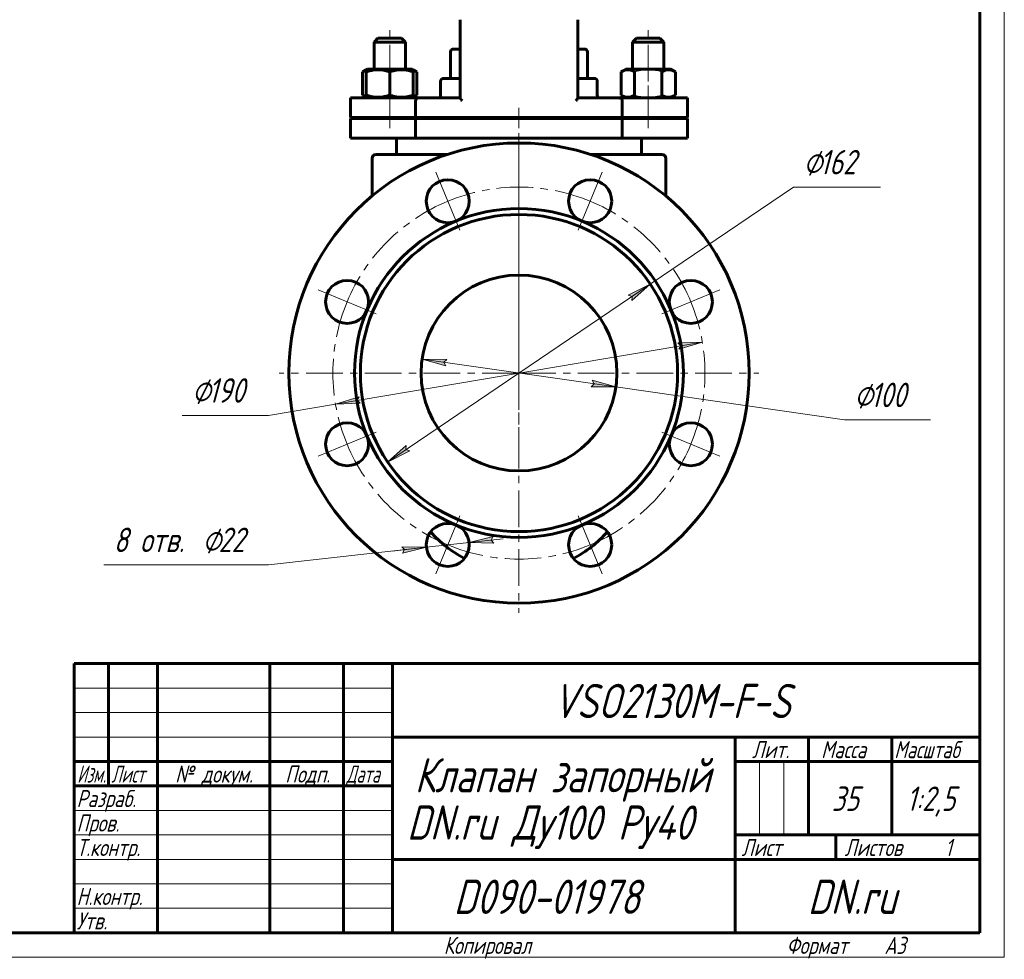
# Model space of a CAD drawing. Header units: millimetres. Extents: x 0 to 420, y 0 to 297.
# Tile 3 of 4: x 219 to 420, y 0 to 192. Entities that reach past the tile are written whole.
import ezdxf

# ---------------------------------------------------------------- set-up
doc = ezdxf.new("R2010")
doc.units = ezdxf.units.MM
for name, pattern in [('K5LT-1', [0]), ('K5LT_AXLED', [12, 7.5, -1.5, 1.5, -1.5]), ('K5LT_BASIC', [0]), ('K5LT_THIN', [0])]:
    doc.linetypes.add(name, pattern=pattern)
doc.layers.add('Системный слой', color=7, linetype='Continuous')
doc.layers.add('Системный слой (1)', color=7, linetype='Continuous', true_color=0x6c6c6c)
doc.styles.add('KDIMTEXTSTYLE', font='txt', dxfattribs={"width": 0.96, "oblique": 15, "height": 5})
doc.styles.add('KTEXTSTYLE', font='txt', dxfattribs={"width": 0.96, "height": 5})
doc.dimstyles.new('KDIMSTYLE (0.40)', dxfattribs={"dimtxt": 5, "dimasz": 1, "dimexe": 2, "dimexo": 0, "dimgap": 1, "dimtad": 1, "dimlfac": 2.5, "dimtxsty": 'KDIMTEXTSTYLE', "dimsah": 1, "dimcen": 0, "dimdle": 1, "dimadec": 0, "dimazin": 0, "dimtfac": 0.667, "dimtmove": 0, "dimatfit": 3, "dimfxl": 1, "dimtvp": 1, "dimtolj": 1, "dimtzin": 0, "dimarcsym": 0})

# ---------------------------------------------------------------- blocks, each defined once
blk = doc.blocks.new('U26')
at = {"layer": 'Системный слой (1)', "color": 150, "linetype": 'K5LT_BASIC', "lineweight": 60, "true_color": 0x0080ff}
for start, end in [(221.2599, 242.3854), (297.6146, 318.7401)]:
    blk.add_arc((320.86, 102.75), 24, start, end, dxfattribs=at)
blk = doc.blocks.new('U27')
at = {"layer": 'Системный слой (1)', "color": 150, "linetype": 'K5LT_BASIC', "lineweight": 60, "true_color": 0x0080ff}
for p, q in [((291.66, 164.03), (306.24, 164.03)), ((335.49, 164.03), (350.06, 164.03))]:
    blk.add_line(p, q, dxfattribs=at)
blk = doc.blocks.new('U31')
at = {"layer": 'Системный слой (1)', "color": 150, "linetype": 'K5LT_BASIC', "lineweight": 60, "true_color": 0x0080ff}
for p, q in [((292.06, 187.76), (294.46, 187.76)), ((294.46, 187.76), (296.86, 187.76))]:
    blk.add_line(p, q, dxfattribs=at)
blk = doc.blocks.new('U32')
at = {"layer": 'Системный слой (1)', "color": 150, "linetype": 'K5LT_BASIC', "lineweight": 60, "true_color": 0x0080ff}
for p, q in [((291.26, 186.96), (294.46, 186.96)), ((294.46, 186.96), (297.66, 186.96))]:
    blk.add_line(p, q, dxfattribs=at)
blk = doc.blocks.new('U33')
at = {"layer": 'Системный слой (1)', "color": 150, "linetype": 'K5LT_BASIC', "lineweight": 60, "true_color": 0x0080ff}
for p, q in [((294.46, 181.48), (289.9, 181.48)), ((299.02, 181.48), (294.46, 181.48))]:
    blk.add_line(p, q, dxfattribs=at)
blk = doc.blocks.new('U34')
at = {"layer": 'Системный слой (1)', "color": 150, "linetype": 'K5LT_BASIC', "lineweight": 60, "true_color": 0x0080ff}
for p, q in [((299.26, 175.8), (299.51, 175.89)), ((299.51, 175.89), (299.76, 176)), ((299.76, 176), (300.01, 176.13))]:
    blk.add_line(p, q, dxfattribs=at)
blk = doc.blocks.new('U35')
at = {"layer": 'Системный слой (1)', "color": 150, "linetype": 'K5LT_BASIC', "lineweight": 60, "true_color": 0x0080ff}
for p, q in [((288.92, 176.13), (289.17, 176)), ((289.17, 176), (289.41, 175.89)), ((289.41, 175.89), (289.66, 175.8))]:
    blk.add_line(p, q, dxfattribs=at)
blk = doc.blocks.new('U36')
at = {"layer": 'Системный слой (1)', "color": 150, "linetype": 'K5LT_BASIC', "lineweight": 60, "true_color": 0x0080ff}
for p, q in [((289.17, 181.05), (288.92, 180.92)), ((289.41, 181.16), (289.17, 181.05)), ((289.66, 181.25), (289.41, 181.16))]:
    blk.add_line(p, q, dxfattribs=at)
blk = doc.blocks.new('U37')
at = {"layer": 'Системный слой (1)', "color": 150, "linetype": 'K5LT_BASIC', "lineweight": 60, "true_color": 0x0080ff}
for p, q in [((299.51, 181.16), (299.26, 181.25)), ((299.76, 181.05), (299.51, 181.16)), ((300.01, 180.92), (299.76, 181.05))]:
    blk.add_line(p, q, dxfattribs=at)
blk = doc.blocks.new('D6')
at = {"layer": 'Системный слой (1)'}
for points in [[(305.52, 121.57), (306.11, 122.15), (301.07, 122.21), (305.92, 120.85)], [(340.66, 116.52), (335.8, 117.88), (336.21, 117.16), (335.62, 116.58)]]:
    blk.add_hatch(color=7, dxfattribs=at).paths.add_polyline_path(points)
at = {"layer": 'Системный слой (1)', "color": 7, "linetype": 'K5LT_THIN', "lineweight": 18}
for p, q in [((301.07, 122.21), (306.11, 122.15)), ((305.92, 120.85), (301.07, 122.21)), ((301.07, 122.21), (340.66, 116.52)), ((306.11, 122.15), (305.52, 121.57)), ((305.52, 121.57), (305.92, 120.85)), ((335.62, 116.58), (336.21, 117.16)), ((336.21, 117.16), (335.8, 117.88)), ((335.8, 117.88), (340.66, 116.52)), ((340.66, 116.52), (335.62, 116.58)), ((340.66, 116.52), (387.34, 109.8))]:
    blk.add_line(p, q, dxfattribs=at)
blk.add_wipeout([(389.34, 110.8), (389.34, 118.19), (402.39, 118.19), (402.39, 110.8)]).dxf.layer = 'Системный слой (1)'
blk.add_line((387.34, 109.8), (404.93, 109.8), dxfattribs=at)
at = {"layer": 'Системный слой (1)', "color": 7, "char_height": 5, "attachment_point": 1, "style": 'KTEXTSTYLE'}
for s, insert in [('\\fArial|b0|c204|p34;\\H5.0;\\W1.000;\\Q15;\\fGOST Type AU|b0|i0|c204|p34;\\Q15;\\W0.960;⌀', (389.34, 117.39)), ('\\fArial|b0|c204|p34;\\H5.0;\\W1.000;\\Q15;\\fGOST Type AU|b0|i0|c204|p34;\\Q15;\\W0.960;100', (392.65, 117.39))]:
    blk.add_mtext(s, dxfattribs=dict(at, insert=insert))
blk = doc.blocks.new('KDIMARROW_01')
at = {"layer": 'Системный слой'}
blk.add_hatch(color=0, dxfattribs=at).paths.add_polyline_path([(0, 0), (-5, 0.66), (-4.5, 0), (-5, -0.66)])
at = {"layer": 'Системный слой', "color": 0, "linetype": 'K5LT_THIN', "lineweight": 18}
for p, q in [((-4.5, 0), (-5, 0.66)), ((-5, 0.66), (0, 0)), ((0, 0), (-5, -0.66)), ((-5, -0.66), (-4.5, 0))]:
    blk.add_line(p, q, dxfattribs=at)
at = {"layer": 'Системный слой (1)', "color": 0, "linetype": 'K5LT_THIN', "lineweight": 18}
blk.add_line((320.86, 119.36), (320.46, 119.36), dxfattribs=at)
blk = doc.blocks.new('D7')
at = {"layer": 'Системный слой (1)'}
for points in [[(343.92, 134.18), (347.69, 137.53), (343.18, 135.27), (343.96, 135.01)], [(294.04, 101.19), (298.55, 103.45), (297.76, 103.72), (297.81, 104.54)]]:
    blk.add_hatch(color=7, dxfattribs=at).paths.add_polyline_path(points)
at = {"layer": 'Системный слой (1)', "color": 7, "linetype": 'K5LT_THIN', "lineweight": 18}
for p, q in [((347.69, 137.53), (376.97, 157.36)), ((294.04, 101.19), (347.69, 137.53)), ((343.18, 135.27), (347.69, 137.53)), ((347.69, 137.53), (343.92, 134.18)), ((343.96, 135.01), (343.18, 135.27)), ((343.92, 134.18), (343.96, 135.01)), ((294.04, 101.19), (297.81, 104.54)), ((298.55, 103.45), (294.04, 101.19)), ((297.81, 104.54), (297.76, 103.72)), ((297.76, 103.72), (298.55, 103.45))]:
    blk.add_line(p, q, dxfattribs=at)
blk.add_wipeout([(378.97, 158.36), (378.97, 165.75), (392.15, 165.75), (392.15, 158.36)]).dxf.layer = 'Системный слой (1)'
blk.add_line((376.97, 157.36), (394.69, 157.36), dxfattribs=at)
at = {"layer": 'Системный слой (1)', "color": 7, "char_height": 5, "attachment_point": 1, "style": 'KTEXTSTYLE'}
for s, insert in [('\\fArial|b0|c204|p34;\\H5.0;\\W1.000;\\Q15;\\fGOST Type AU|b0|i0|c204|p34;\\Q15;\\W0.960;⌀', (378.97, 164.95)), ('\\fArial|b0|c204|p34;\\H5.0;\\W1.000;\\Q15;\\fGOST Type AU|b0|i0|c204|p34;\\Q15;\\W0.960;162', (382.28, 164.95))]:
    blk.add_mtext(s, dxfattribs=dict(at, insert=insert))
blk = doc.blocks.new('D8')
at = {"layer": 'Системный слой (1)'}
for points in [[(353.51, 124.21), (358.33, 125.69), (353.29, 125.51), (353.9, 124.94)], [(288.43, 113.22), (287.83, 113.79), (288.21, 114.52), (283.39, 113.04)]]:
    blk.add_hatch(color=7, dxfattribs=at).paths.add_polyline_path(points)
at = {"layer": 'Системный слой (1)', "color": 7, "linetype": 'K5LT_THIN', "lineweight": 18}
for p, q in [((358.33, 125.69), (283.39, 113.04)), ((353.29, 125.51), (358.33, 125.69)), ((353.9, 124.94), (353.29, 125.51)), ((358.33, 125.69), (353.51, 124.21)), ((353.51, 124.21), (353.9, 124.94)), ((283.39, 113.04), (269.67, 110.72)), ((283.39, 113.04), (288.21, 114.52)), ((288.43, 113.22), (283.39, 113.04)), ((288.21, 114.52), (287.83, 113.79)), ((287.83, 113.79), (288.43, 113.22))]:
    blk.add_line(p, q, dxfattribs=at)
blk.add_wipeout([(254.07, 111.72), (254.07, 119.1), (267.12, 119.1), (267.12, 111.72)]).dxf.layer = 'Системный слой (1)'
blk.add_line((269.67, 110.72), (252.07, 110.72), dxfattribs=at)
at = {"layer": 'Системный слой (1)', "color": 7, "char_height": 5, "attachment_point": 1, "style": 'KTEXTSTYLE'}
for s, insert in [('\\fArial|b0|c204|p34;\\H5.0;\\W1.000;\\Q15;\\fGOST Type AU|b0|i0|c204|p34;\\Q15;\\W0.960;⌀', (254.07, 118.31)), ('\\fArial|b0|c204|p34;\\H5.0;\\W1.000;\\Q15;\\fGOST Type AU|b0|i0|c204|p34;\\Q15;\\W0.960;190', (257.38, 118.31))]:
    blk.add_mtext(s, dxfattribs=dict(at, insert=insert))
blk = doc.blocks.new('U38')
at = {"layer": 'Системный слой (1)', "color": 30, "linetype": 'K5LT_AXLED', "lineweight": 18, "true_color": 0xff8000}
for q in [(320.86, 168.36), (271.86, 119.36), (369.86, 119.36), (320.86, 70.36)]:
    blk.add_line((320.86, 119.36), q, dxfattribs=at)
blk = doc.blocks.new('D9')
at = {"layer": 'Системный слой (1)'}
for points in [[(315.17, 85.24), (315.74, 84.64), (310.69, 84.74), (315.59, 85.95)], [(297.05, 82.57), (301.95, 83.77), (296.91, 83.87), (297.48, 83.28)]]:
    blk.add_hatch(color=7, dxfattribs=at).paths.add_polyline_path(points)
at = {"layer": 'Системный слой (1)', "color": 7, "linetype": 'K5LT_THIN', "lineweight": 18}
for p, q in [((310.69, 84.74), (301.95, 83.77)), ((315.59, 85.95), (310.69, 84.74)), ((310.69, 84.74), (317.65, 85.51)), ((310.69, 84.74), (315.74, 84.64)), ((315.17, 85.24), (315.59, 85.95)), ((315.74, 84.64), (315.17, 85.24)), ((301.95, 83.77), (269.67, 80.19)), ((301.95, 83.77), (294.99, 83)), ((301.95, 83.77), (296.91, 83.87)), ((296.91, 83.87), (297.48, 83.28)), ((297.05, 82.57), (301.95, 83.77)), ((297.48, 83.28), (297.05, 82.57))]:
    blk.add_line(p, q, dxfattribs=at)
blk.add_wipeout([(238.07, 81.19), (238.07, 88.57), (266.48, 88.57), (266.48, 81.19)]).dxf.layer = 'Системный слой (1)'
blk.add_line((269.67, 80.19), (236.07, 80.19), dxfattribs=at)
at = {"layer": 'Системный слой (1)', "color": 7, "char_height": 5, "attachment_point": 1, "style": 'KTEXTSTYLE'}
for s, insert in [('\\fArial|b0|c204|p34;\\H5.0;\\W1.000;\\Q15;\\fGOST Type AU|b0|i0|c204|p34;\\Q15;\\W0.960;⌀', (256.19, 87.78)), ('\\fArial|b0|c204|p34;\\H5.0;\\W1.000;\\Q15;\\fGOST Type AU|b0|i0|c204|p34;\\Q15;\\W0.960;8 отв. ', (238.07, 87.78)), ('\\fArial|b0|c204|p34;\\H5.0;\\W1.000;\\Q15;\\fGOST Type AU|b0|i0|c204|p34;\\Q15;\\W0.960;22', (259.5, 87.78))]:
    blk.add_mtext(s, dxfattribs=dict(at, insert=insert))
blk = doc.blocks.new('U39')
at = {"layer": 'Системный слой (1)', "color": 30, "linetype": 'K5LT_AXLED', "lineweight": 18, "true_color": 0xff8000}
for q in [(320.86, 154.96), (285.26, 119.36), (356.46, 119.36), (320.86, 83.76)]:
    blk.add_line((320.86, 119.36), q, dxfattribs=at)
blk = doc.blocks.new('U40')
at = {"layer": 'Системный слой (1)', "color": 30, "linetype": 'K5LT_AXLED', "lineweight": 18, "true_color": 0xff8000}
for p, q in [((306.32, 154.47), (303.87, 160.38)), ((335.41, 154.47), (337.85, 160.38)), ((308.77, 148.56), (306.32, 154.47)), ((332.96, 148.56), (335.41, 154.47)), ((285.76, 133.91), (279.84, 136.36)), ((355.97, 133.91), (361.88, 136.36)), ((291.67, 131.46), (285.76, 133.91)), ((350.06, 131.46), (355.97, 133.91)), ((291.67, 107.27), (285.76, 104.82)), ((350.06, 107.27), (355.97, 104.82)), ((285.76, 104.82), (279.84, 102.37)), ((355.97, 104.82), (361.88, 102.37)), ((308.77, 90.17), (306.32, 84.26)), ((332.96, 90.17), (335.41, 84.26)), ((306.32, 84.26), (303.87, 78.34)), ((335.41, 84.26), (337.85, 78.34))]:
    blk.add_line(p, q, dxfattribs=at)
for start, end in [(67.5, 112.5), (112.5, 157.5), (22.5, 67.5), (157.5, 202.5), (337.5, 22.5), (202.5, 247.5), (292.5, 337.5), (247.5, 292.5)]:
    blk.add_arc((320.86, 119.36), 38, start, end, dxfattribs=at)
blk = doc.blocks.new('U41')
at = {"color": 7, "linetype": 'K5LT_THIN', "lineweight": 18}
for p, q in [((420, 297), (420, 0)), ((230, 55), (295, 55)), ((230, 50), (295, 50)), ((230, 45), (295, 45)), ((369.96, 25), (369.96, 40)), ((374.98, 25), (374.98, 40)), ((230, 30), (295, 30)), ((230, 25), (295, 25)), ((230, 20), (295, 20)), ((230, 15), (295, 15)), ((230, 10), (295, 10)), ((420, 0), (0, 0))]:
    blk.add_line(p, q, dxfattribs=at)
at = {"color": 150, "linetype": 'K5LT_BASIC', "lineweight": 60, "true_color": 0x0080ff}
for p, q in [((415, 292), (415, 5)), ((230, 60), (415, 60)), ((230, 5), (230, 60)), ((237, 35), (237, 60)), ((247, 5), (247, 60)), ((270, 5), (270, 60)), ((285, 5), (285, 60)), ((295, 5), (295, 60)), ((295, 45), (415, 45)), ((365, 5), (365, 45)), ((380, 25), (380, 45)), ((397, 25), (397, 45)), ((230, 40), (295, 40)), ((365, 40), (380, 40)), ((380, 40), (415, 40)), ((230, 35), (295, 35)), ((365, 25), (415, 25)), ((385.57, 20), (385.57, 25)), ((295, 20), (365, 20)), ((365, 20), (415, 20)), ((415, 5), (20, 5))]:
    blk.add_line(p, q, dxfattribs=at)
at = {"color": 7, "attachment_point": 1, "style": 'KTEXTSTYLE'}
for s, insert, char_height in [('\\fArial|b0|c204|p34;\\H5.0;\\W1.000;\\Q15;\\fGOST Type AU|b0|i0|c204|p34;\\Q15;\\W0.960;\\H7.00;VSO2130M-F-S', (327.8, 55.86), 7), ('\\fArial|b0|c204|p34;\\H5.0;\\W1.000;\\Q15;\\fGOST Type AU|b0|i0|c204|p34;\\Q15;\\W0.926;\\H3.50;Масштаб', (397.52, 44.18), 3.5), ('\\fArial|b0|c204|p34;\\H5.0;\\W1.000;\\Q15;\\fGOST Type AU|b0|i0|c204|p34;\\Q15;\\W0.960;\\H3.50;Лит.', (368.47, 44.18), 3.5), ('\\fArial|b0|c204|p34;\\H5.0;\\W1.000;\\Q15;\\fGOST Type AU|b0|i0|c204|p34;\\Q15;\\W0.960;\\H3.50;Масса', (382.58, 44.18), 3.5), ('\\fArial|b0|c204|p34;\\H5.0;\\W1.000;\\Q15;\\fGOST Type AU|b0|i0|c204|p34;\\Q15;\\W0.960;\\H7.00;Клапан запорный', (299.56, 40.69), 7), ('\\fArial|b0|c204|p34;\\H5.0;\\W1.000;\\Q15;\\fGOST Type AU|b0|i0|c204|p34;\\Q15;\\W0.786;\\H3.50;Изм.', (230.62, 39.18), 3.5), ('\\fArial|b0|c204|p34;\\H5.0;\\W1.000;\\Q15;\\fGOST Type AU|b0|i0|c204|p34;\\Q15;\\W0.800;\\H3.50;Лист', (237.61, 39.18), 3.5), ('\\fArial|b0|c204|p34;\\H5.0;\\W1.000;\\Q15;\\fGOST Type AU|b0|i0|c204|p34;\\Q15;\\W0.960;\\H3.50;№ докум.', (250.63, 39.18), 3.5), ('\\fArial|b0|c204|p34;\\H5.0;\\W1.000;\\Q15;\\fGOST Type AU|b0|i0|c204|p34;\\Q15;\\W0.960;\\H3.50;Подп.', (273.1, 39.18), 3.5), ('\\fArial|b0|c204|p34;\\H5.0;\\W1.000;\\Q15;\\fGOST Type AU|b0|i0|c204|p34;\\Q15;\\W0.800;\\H3.50;Дата', (285.61, 39.18), 3.5), ('\\fArial|b0|c204|p34;\\H5.0;\\W1.000;\\Q15;\\fGOST Type AU|b0|i0|c204|p34;\\Q15;\\W0.960;\\H3.50;Разраб.', (230.5, 34.18), 3.5), ('\\fArial|b0|c204|p34;\\H5.0;\\W1.000;\\Q15;\\fGOST Type AU|b0|i0|c204|p34;\\Q15;\\W0.960;35', (384.75, 34.9), 5), ('\\fArial|b0|c204|p34;\\H5.0;\\W1.000;\\Q15;\\fGOST Type AU|b0|i0|c204|p34;\\Q15;\\W0.960;{\\c16711680;1:2,5}', (400, 34.9), 5), ('\\fArial|b0|c204|p34;\\H5.0;\\W1.000;\\Q15;\\fGOST Type AU|b0|i0|c204|p34;\\Q15;\\W0.960;\\H7.00;DN.ru Ду100 Ру40', (297.98, 31.02), 7), ('\\fArial|b0|c204|p34;\\H5.0;\\W1.000;\\Q15;\\fGOST Type AU|b0|i0|c204|p34;\\Q15;\\W0.960;\\H3.50;Пров.', (230.5, 29.18), 3.5), ('\\fArial|b0|c204|p34;\\H5.0;\\W1.000;\\Q15;\\fGOST Type AU|b0|i0|c204|p34;\\Q15;\\W0.960;\\H3.50;Т.контр.', (230.5, 24.18), 3.5), ('\\fArial|b0|c204|p34;\\H5.0;\\W1.000;\\Q15;\\fGOST Type AU|b0|i0|c204|p34;\\Q15;\\W0.960;\\H3.50;Лист', (366.32, 24.18), 3.5), ('\\fArial|b0|c204|p34;\\H5.0;\\W1.000;\\Q15;\\fGOST Type AU|b0|i0|c204|p34;\\Q15;\\W0.960;\\H3.50;Листов', (387.36, 24.18), 3.5), ('\\fArial|b0|c204|p34;\\H5.0;\\W1.000;\\Q15;\\fGOST Type AU|b0|i0|c204|p34;\\Q15;\\W0.960;\\H3.50;1', (407.91, 24.18), 3.5), ('\\fArial|b0|c204|p34;\\H5.0;\\W1.000;\\Q15;\\fGOST Type AU|b0|i0|c204|p34;\\Q15;\\W0.960;\\H3.50;Н.контр.', (230.5, 14.18), 3.5), ('\\fArial|b0|c204|p34;\\H5.0;\\W1.000;\\Q15;\\fGOST Type AU|b0|i0|c204|p34;\\Q15;\\W0.960;\\H7.00;D090-01978', (307.52, 15.86), 7), ('\\fArial|b0|c204|p34;\\H5.0;\\W1.000;\\Q15;\\fGOST Type AU|b0|i0|c204|p34;\\Q15;\\W0.960;\\H7.00;DN.ru', (379.84, 15.86), 7), ('\\fArial|b0|c204|p34;\\H5.0;\\W1.000;\\Q15;\\fGOST Type AU|b0|i0|c204|p34;\\Q15;\\W0.960;\\H3.50;Утв.', (230.5, 9.18), 3.5), ('\\fArial|b0|c204|p34;\\H5.0;\\W1.000;\\Q15;\\fGOST Type AU|b0|i0|c204|p34;\\Q15;\\W0.960;\\H3.50;Копировал', (305.5, 4.18), 3.5), ('\\fArial|b0|c204|p34;\\H5.0;\\W1.000;\\Q15;\\fGOST Type AU|b0|i0|c204|p34;\\Q15;\\W0.960;\\H3.50;Формат', (375.5, 4.18), 3.5), ('\\fArial|b0|c204|p34;\\H5.0;\\W1.000;\\Q15;\\fGOST Type AU|b0|i0|c204|p34;\\Q15;\\W0.960;\\H3.50;A3', (395.5, 4.18), 3.5)]:
    blk.add_mtext(s, dxfattribs=dict(at, insert=insert, char_height=char_height))

msp = doc.modelspace()

# ---------------------------------------------------------------- linework, layer by layer
at = {"layer": 'Системный слой (1)', "color": 150, "linetype": 'K5LT_BASIC', "lineweight": 60, "true_color": 0x0080ff}
for p, q in [((308.8634, 175.5297), (308.8634, 191.5592)), ((332.8634, 175.5297), (332.8634, 191.5592)), ((291.2634, 186.964), (292.0634, 187.764)), ((297.6634, 186.964), (296.8634, 187.764)), ((344.0634, 186.964), (344.8634, 187.764)), ((344.8634, 187.764), (349.6634, 187.764)), ((350.4634, 186.964), (349.6634, 187.764)), ((291.2634, 181.484), (291.2634, 186.964)), ((297.6634, 181.484), (297.6634, 186.964)), ((307.4634, 185.564), (308.8634, 185.564)), ((332.8634, 185.564), (334.2634, 185.564)), ((344.0634, 186.964), (350.4634, 186.964)), ((344.0634, 181.484), (344.0634, 186.964)), ((350.4634, 181.484), (350.4634, 186.964)), ((306.8634, 179.564), (306.8634, 184.964)), ((334.8634, 179.564), (334.8634, 184.964)), ((288.9208, 180.9167), (289.6634, 181.3455)), ((289.6634, 181.3455), (289.9034, 181.484)), ((289.6634, 180.9167), (289.6634, 181.3455)), ((299.2634, 181.3455), (299.0234, 181.484)), ((299.2634, 181.3455), (299.2634, 180.9167)), ((300.0059, 180.9167), (299.2634, 181.3455)), ((341.7208, 180.9167), (342.7034, 181.484)), ((351.8234, 181.484), (342.7034, 181.484)), ((352.8059, 180.9167), (351.8234, 181.484)), ((288.9208, 176.1313), (288.9208, 180.9167)), ((289.6634, 176.1313), (289.6634, 180.9167)), ((294.4634, 176.1313), (294.4634, 180.9167)), ((299.2634, 176.1313), (299.2634, 180.9167)), ((300.0059, 176.1313), (300.0059, 180.9167)), ((305.4634, 179.564), (308.8634, 179.564)), ((332.8634, 179.564), (336.2634, 179.564)), ((341.7208, 176.1313), (341.7208, 180.9167)), ((344.4921, 176.1313), (344.4921, 180.9167)), ((350.0346, 176.1313), (350.0346, 180.9167)), ((352.8059, 176.1313), (352.8059, 180.9167)), ((304.8634, 176.164), (304.8634, 178.964)), ((336.8634, 176.164), (336.8634, 178.964)), ((286.4634, 171.564), (286.4634, 175.564)), ((286.4634, 175.564), (300.3659, 175.564)), ((289.9034, 175.564), (288.9208, 176.1313)), ((289.6634, 175.7026), (289.6634, 176.1313)), ((289.9034, 175.564), (289.6634, 175.7026)), ((299.0234, 175.564), (300.0059, 176.1313)), ((299.0234, 175.564), (299.2634, 175.7026)), ((299.2634, 176.1313), (299.2634, 175.7026)), ((300.3659, 175.564), (308.8634, 175.564)), ((332.8634, 175.564), (341.3608, 175.564)), ((341.3608, 175.564), (355.2634, 175.564)), ((342.7034, 175.564), (341.7208, 176.1313)), ((342.7034, 175.564), (342.4634, 175.7026)), ((351.8234, 175.564), (352.8059, 176.1313)), ((355.2634, 171.564), (355.2634, 175.564)), ((299.7549, 171.564), (299.7549, 174.964)), ((341.9719, 171.564), (341.9719, 174.964)), ((286.4634, 171.564), (299.7549, 171.564)), ((286.4634, 171.364), (299.7549, 171.364)), ((286.4634, 167.364), (286.4634, 171.364)), ((291.2634, 171.364), (291.2634, 171.564)), ((297.6634, 171.364), (297.6634, 171.564)), ((299.7549, 171.564), (341.9719, 171.564)), ((299.7549, 171.364), (341.9719, 171.364)), ((299.7549, 167.364), (299.7549, 171.364)), ((310.8634, 171.364), (310.8634, 171.564)), ((330.8634, 171.364), (330.8634, 171.564)), ((341.9719, 171.564), (355.2634, 171.564)), ((341.9719, 171.364), (355.2634, 171.364)), ((341.9719, 167.364), (341.9719, 171.364)), ((344.0634, 171.364), (344.0634, 171.564)), ((350.4634, 171.364), (350.4634, 171.564)), ((355.2634, 167.364), (355.2634, 171.364)), ((286.4634, 167.364), (299.7549, 167.364)), ((295.8634, 164.0307), (295.8634, 167.364)), ((299.7549, 167.364), (341.9719, 167.364)), ((341.9719, 167.364), (355.2634, 167.364)), ((345.8634, 164.0307), (345.8634, 167.364)), ((290.8634, 155.5441), (290.8634, 163.2307)), ((350.8634, 155.5441), (350.8634, 163.2307))]:
    msp.add_line(p, q, dxfattribs=at)
at = {"layer": 'Системный слой (1)', "color": 30, "linetype": 'K5LT_AXLED', "lineweight": 18, "true_color": 0xff8000}
for p, q in [((294.4634, 178.9167), (294.4634, 189.764)), ((347.2634, 178.9167), (347.2634, 189.764)), ((294.4634, 173.564), (294.4634, 178.1313)), ((347.2634, 173.564), (347.2634, 178.1313)), ((294.4634, 169.364), (294.4634, 173.564)), ((320.8634, 169.364), (320.8634, 173.564)), ((347.2634, 169.364), (347.2634, 173.564))]:
    msp.add_line(p, q, dxfattribs=at)
at = {"layer": 'Системный слой (1)', "color": 150, "linetype": 'K5LT_BASIC', "lineweight": 60, "true_color": 0x0080ff}
for centre, radius in [((320.8634, 119.364), 47), ((306.3214, 154.4715), 4.4), ((335.4053, 154.4715), 4.4), ((320.8634, 119.364), 33.6), ((320.8634, 119.364), 32.4), ((320.8634, 119.364), 20), ((285.7559, 133.906), 4.4), ((355.9708, 133.906), 4.4), ((285.7559, 104.8221), 4.4), ((355.9708, 104.8221), 4.4), ((306.3214, 84.2566), 4.4), ((335.4053, 84.2566), 4.4)]:
    msp.add_circle(centre, radius, dxfattribs=at)
for centre, radius, start, end in [((307.4634, 184.964), 0.6, 90, 180), ((334.2634, 184.964), 0.6, 0, 90), ((305.4634, 178.964), 0.6, 90, 180), ((336.2634, 178.964), 0.6, 0, 90), ((304.2634, 176.164), 0.6, 270, 0), ((337.4634, 176.164), 0.6, 180, 270), ((291.6634, 163.2307), 0.8, 90, 180), ((350.0634, 163.2307), 0.8, 0, 90)]:
    msp.add_arc(centre, radius, start, end, dxfattribs=at)
for points, knots in [([(294.4634, 180.9167), (294.2995, 180.9714), (294.0577, 181.0458), (293.708, 181.1381), (293.4669, 181.1932), (293.183, 181.2485), (292.9563, 181.284), (292.6863, 181.3159), (292.4384, 181.3366), (292.1462, 181.3471), (291.8662, 181.3443), (291.5988, 181.33), (291.3395, 181.3055), (291.0437, 181.2658), (290.6353, 181.192), (290.1607, 181.0744), (289.814, 180.967), (289.6634, 180.9167)], [0, 0, 0, 0, 1.88979329, 2.77228609, 3.97396019, 4.61319912, 5.96225261, 6.50830656, 7.62070709, 8.71525498, 9.7460926, 10.72175699, 11.68134955, 12.62902123, 14.02181603, 16.25990907, 18, 18, 18, 18]), ([(299.2634, 180.9167), (299.0995, 180.9714), (298.8577, 181.0458), (298.508, 181.1381), (298.2669, 181.1932), (297.983, 181.2485), (297.7563, 181.284), (297.4863, 181.3159), (297.2384, 181.3366), (296.9462, 181.3471), (296.6662, 181.3443), (296.3988, 181.33), (296.1395, 181.3055), (295.8437, 181.2658), (295.4353, 181.192), (294.9607, 181.0744), (294.614, 180.967), (294.4634, 180.9167)], [0, 0, 0, 0, 1.88979329, 2.77228609, 3.97396019, 4.61319913, 5.96225261, 6.50830656, 7.62070709, 8.71525498, 9.7460926, 10.72175699, 11.68134955, 12.62902123, 14.02181603, 16.25990907, 18, 18, 18, 18]), ([(344.4921, 180.9167), (344.3844, 180.9789), (344.2061, 181.0729), (343.9711, 181.1735), (343.8107, 181.2299), (343.6575, 181.275), (343.5018, 181.3107), (343.323, 181.3366), (343.1543, 181.3471), (342.9926, 181.3443), (342.8382, 181.33), (342.6885, 181.3055), (342.5177, 181.2658), (342.2819, 181.192), (342.008, 181.0744), (341.8078, 180.967), (341.7208, 180.9167)], [0, 0, 0, 0, 2.03197676, 3.33971817, 4.35691028, 4.98286377, 6.14673398, 7.19733448, 8.23107414, 9.20464301, 10.12610383, 11.03238569, 11.92740894, 13.24282625, 15.35658079, 17, 17, 17, 17]), ([(352.8059, 180.9167), (352.6982, 180.9789), (352.52, 181.0729), (352.2849, 181.1735), (352.1245, 181.2299), (351.9713, 181.275), (351.8156, 181.3107), (351.6368, 181.3366), (351.4681, 181.3471), (351.3065, 181.3443), (351.152, 181.33), (351.0024, 181.3055), (350.8316, 181.2658), (350.5958, 181.192), (350.3218, 181.0744), (350.1216, 180.967), (350.0346, 180.9167)], [0, 0, 0, 0, 2.03197676, 3.33971817, 4.35691028, 4.98286377, 6.14673398, 7.19733448, 8.23107414, 9.20464301, 10.12610383, 11.03238569, 11.92740894, 13.24282625, 15.35658079, 17, 17, 17, 17]), ([(289.6634, 176.1313), (289.8272, 176.0767), (290.069, 176.0022), (290.4187, 175.91), (290.6598, 175.8549), (290.9437, 175.7996), (291.1704, 175.7641), (291.4404, 175.7322), (291.6883, 175.7115), (291.9805, 175.7009), (292.2605, 175.7037), (292.5279, 175.7181), (292.7872, 175.7426), (293.083, 175.7823), (293.4914, 175.8561), (293.966, 175.9736), (294.3127, 176.0811), (294.4634, 176.1313)], [0, 0, 0, 0, 1.88979329, 2.77228609, 3.97396019, 4.61319913, 5.96225261, 6.50830656, 7.62070709, 8.71525498, 9.7460926, 10.72175699, 11.68134955, 12.62902123, 14.02181603, 16.25990907, 18, 18, 18, 18]), ([(294.4634, 176.1313), (294.6272, 176.0767), (294.869, 176.0022), (295.2187, 175.91), (295.4598, 175.8549), (295.7437, 175.7996), (295.9704, 175.7641), (296.2404, 175.7322), (296.4883, 175.7115), (296.7805, 175.7009), (297.0605, 175.7037), (297.3279, 175.7181), (297.5872, 175.7426), (297.883, 175.7823), (298.2914, 175.8561), (298.766, 175.9736), (299.1127, 176.0811), (299.2634, 176.1313)], [0, 0, 0, 0, 1.88979329, 2.77228609, 3.97396019, 4.61319913, 5.96225261, 6.50830656, 7.62070709, 8.71525498, 9.7460926, 10.72175699, 11.68134955, 12.62902123, 14.02181603, 16.25990907, 18, 18, 18, 18]), ([(300.3659, 175.564), (300.3202, 175.564), (300.2484, 175.5544), (300.1574, 175.5239), (300.104, 175.499), (300.0501, 175.4688), (300.0028, 175.4365), (299.9464, 175.3885), (299.9083, 175.3493), (299.8669, 175.2982), (299.8377, 175.255), (299.8104, 175.2037), (299.7922, 175.1626), (299.7758, 175.1149), (299.764, 175.0665), (299.7565, 175.0151), (299.7549, 174.9817), (299.7549, 174.964)], [0, 0, 0, 0, 3.19020761, 4.92508669, 6.28293877, 6.93097274, 8.75355757, 9.72694276, 11.22059695, 11.81448604, 13.30428095, 13.96219162, 14.78169893, 15.54364368, 16.43150165, 17.16921743, 18, 18, 18, 18]), ([(308.8634, 175.5297), (308.8634, 175.5194), (308.8703, 175.4921), (308.8935, 175.4484), (308.9192, 175.4074), (308.9413, 175.3745), (308.9689, 175.3357), (309.0008, 175.2927), (309.0348, 175.2483), (309.0826, 175.1872), (309.1578, 175.0933), (309.224, 175.0122), (309.2634, 174.964)], [0, 0, 0, 0, 1.40644289, 3.06120336, 3.73119382, 4.52742668, 5.41947091, 6.37919347, 7.34218231, 8.23488381, 10.15927106, 13, 13, 13, 13]), ([(332.8634, 175.5297), (332.8634, 175.5194), (332.8564, 175.4921), (332.8332, 175.4484), (332.8075, 175.4074), (332.7854, 175.3745), (332.7578, 175.3357), (332.7259, 175.2927), (332.6919, 175.2483), (332.6441, 175.1872), (332.5689, 175.0933), (332.5027, 175.0122), (332.4634, 174.964)], [0, 0, 0, 0, 1.40644289, 3.06120336, 3.73119382, 4.52742668, 5.41947091, 6.37919347, 7.34218231, 8.23488381, 10.15927106, 13, 13, 13, 13]), ([(341.3608, 175.564), (341.4065, 175.564), (341.4783, 175.5544), (341.5693, 175.5239), (341.6227, 175.499), (341.6766, 175.4688), (341.724, 175.4365), (341.7803, 175.3885), (341.8184, 175.3493), (341.8599, 175.2982), (341.889, 175.255), (341.9164, 175.2037), (341.9345, 175.1626), (341.9509, 175.1149), (341.9627, 175.0665), (341.9702, 175.0151), (341.9719, 174.9817), (341.9719, 174.964)], [0, 0, 0, 0, 3.19020761, 4.92508669, 6.28293877, 6.93097274, 8.75355757, 9.72694276, 11.22059695, 11.81448604, 13.30428095, 13.96219162, 14.78169893, 15.54364368, 16.43150165, 17.16921743, 18, 18, 18, 18]), ([(341.7208, 176.1313), (341.8285, 176.0691), (342.0067, 175.9751), (342.2418, 175.8745), (342.4022, 175.8181), (342.5554, 175.7731), (342.7111, 175.7374), (342.8899, 175.7115), (343.0586, 175.7009), (343.2203, 175.7037), (343.3747, 175.7181), (343.5243, 175.7426), (343.6951, 175.7823), (343.9309, 175.8561), (344.2049, 175.9736), (344.4051, 176.0811), (344.4921, 176.1313)], [0, 0, 0, 0, 2.03197676, 3.33971817, 4.35691028, 4.98286377, 6.14673398, 7.19733448, 8.23107414, 9.20464301, 10.12610383, 11.03238569, 11.92740894, 13.24282625, 15.35658079, 17, 17, 17, 17]), ([(350.0346, 176.1313), (350.1423, 176.0691), (350.3206, 175.9751), (350.5557, 175.8745), (350.716, 175.8181), (350.8692, 175.7731), (351.0249, 175.7374), (351.2038, 175.7115), (351.3725, 175.7009), (351.5341, 175.7037), (351.6885, 175.7181), (351.8382, 175.7426), (352.009, 175.7823), (352.2448, 175.8561), (352.5188, 175.9736), (352.719, 176.0811), (352.8059, 176.1313)], [0, 0, 0, 0, 2.03197676, 3.33971817, 4.35691028, 4.98286377, 6.14673398, 7.19733448, 8.23107414, 9.20464301, 10.12610383, 11.03238569, 11.92740894, 13.24282625, 15.35658079, 17, 17, 17, 17])]:
    msp.add_open_spline(points, degree=3, knots=knots, dxfattribs=at)
at = {"layer": 'Системный слой (1)', "color": 7, "linetype": 'K5LT-1'}
for points in [[(350.0346, 180.9167), (349.9055, 180.954), (349.5755, 181.0443), (348.976, 181.1827), (348.3725, 181.2796), (347.9067, 181.3224), (347.6474, 181.3374), (347.4795, 181.3431), (347.3386, 181.3454), (347.1871, 181.3457), (346.997, 181.3422), (346.7688, 181.3318), (346.4411, 181.308), (345.9664, 181.2526), (345.4257, 181.1542), (344.9189, 181.0353), (344.6339, 180.9577), (344.4921, 180.9167)], [(344.4921, 176.1313), (344.6212, 176.094), (344.9512, 176.0038), (345.5508, 175.8654), (346.1542, 175.7685), (346.62, 175.7256), (346.8793, 175.7107), (347.0472, 175.7049), (347.1881, 175.7027), (347.3397, 175.7023), (347.5297, 175.7058), (347.758, 175.7162), (348.0857, 175.7401), (348.5603, 175.7955), (349.101, 175.8939), (349.6078, 176.0128), (349.8928, 176.0904), (350.0346, 176.1313)]]:
    msp.add_open_spline(points, degree=3, knots=[0, 0, 0, 0, 3.15229629, 8.02402693, 14.43035773, 17.47429983, 18.99627089, 20.51824194, 21.40985484, 22.30146773, 24.08469353, 25.86791932, 27.65114512, 31.79250392, 37.07252473, 40.53626237, 44, 44, 44, 44], dxfattribs=at)

# ---------------------------------------------------------------- block references
at = {"layer": 'Системный слой (1)'}
for name in ['U31', 'U32', 'U36', 'U33', 'U37', 'U35', 'U34', 'U27', 'U26']:
    msp.add_blockref(name, (0, 0), dxfattribs=at)

# ---------------------------------------------------------------- next in the draw order: dimensions: what is measured, and where the dimension line sits
at = {"layer": 'Системный слой (1)', "color": 7}
dim = msp.add_diameter_dim_2p(p1=(271.3725, 126.4815), p2=(370.3542, 112.2466), dimstyle='KDIMSTYLE (0.40)', override={"dimtih": 1, "dimtoh": 1, "dimpost": '\\fGOST Type AU|b0|c204|p34;\\H5.0;\\W0.960;\\Q15;<>', "dimblk1": 'KDIMARROW_01', "dimblk2": 'KDIMARROW_01', "dimclrt": 7, "dimtol": 1, "dimtp": 0, "dimtm": 0, "dimtdec": 5, "dimtmove": 1, "dimatfit": 2, "dimtolj": 1}, dxfattribs=at)
dim.commit()
dim.dimension.update_dxf_attribs({"geometry": 'D6', "text_midpoint": (389.3389, 109.804), "dimtype": 163})

# ---------------------------------------------------------------- next in the draw order: dimensions: what is measured, and where the dimension line sits
dim = msp.add_diameter_dim_2p(p1=(253.7984, 73.9406), p2=(387.9283, 164.7875), dimstyle='KDIMSTYLE (0.40)', override={"dimtih": 1, "dimtoh": 1, "dimpost": '\\fGOST Type AU|b0|c204|p34;\\H5.0;\\W0.960;\\Q15;<>', "dimblk1": 'KDIMARROW_01', "dimblk2": 'KDIMARROW_01', "dimclrt": 7, "dimtol": 1, "dimtp": 0, "dimtm": 0, "dimtdec": 5, "dimtmove": 1, "dimatfit": 2, "dimtolj": 1}, dxfattribs=at)
dim.commit()
dim.dimension.update_dxf_attribs({"geometry": 'D7', "text_midpoint": (378.968, 157.364), "dimtype": 163})

# ---------------------------------------------------------------- next in the draw order: dimensions: what is measured, and where the dimension line sits
dim = msp.add_diameter_dim_2p(p1=(414.537, 135.1834), p2=(227.1897, 103.5447), dimstyle='KDIMSTYLE (0.40)', override={"dimtih": 1, "dimtoh": 1, "dimpost": '\\fGOST Type AU|b0|c204|p34;\\H5.0;\\W0.960;\\Q15;<>', "dimblk1": 'KDIMARROW_01', "dimblk2": 'KDIMARROW_01', "dimclrt": 7, "dimtol": 1, "dimtp": 0, "dimtm": 0, "dimtdec": 5, "dimtmove": 1, "dimatfit": 2, "dimtolj": 1}, dxfattribs=at)
dim.commit()
dim.dimension.update_dxf_attribs({"geometry": 'D8', "text_midpoint": (267.6673, 110.7182), "dimtype": 163})

# ---------------------------------------------------------------- next in the draw order: linework, layer by layer
at = {"layer": 'Системный слой (1)', "color": 30, "linetype": 'K5LT_AXLED', "lineweight": 18, "true_color": 0xff8000}
msp.add_line((320.8634, 100.7921), (320.8634, 169.364), dxfattribs=at)

# ---------------------------------------------------------------- next in the draw order: block references
at = {"layer": 'Системный слой (1)'}
msp.add_blockref('U38', (0, 0), dxfattribs=at)

# ---------------------------------------------------------------- next in the draw order: dimensions: what is measured, and where the dimension line sits
at = {"layer": 'Системный слой (1)', "color": 7}
dim = msp.add_diameter_dim_2p(p1=(317.2544, 85.4691), p2=(295.3884, 83.0441), dimstyle='KDIMSTYLE (0.40)', override={"dimtih": 1, "dimtoh": 1, "dimpost": '\\fGOST Type AU|b0|c204|p34;\\H5.0;\\W0.960;\\Q15;\\fGOST Type AU|b0|i0|c204|p34;\\Q15;8 отв. \\fGOST Type AU|b0|c204|p34;\\H5.0;\\W0.960;\\Q15;<>', "dimblk1": 'KDIMARROW_01', "dimblk2": 'KDIMARROW_01', "dimclrt": 7, "dimtol": 1, "dimtp": 0, "dimtm": 0, "dimtdec": 5, "dimtmove": 1, "dimatfit": 2, "dimtolj": 1}, dxfattribs=at)
dim.commit()
dim.dimension.update_dxf_attribs({"geometry": 'D9', "text_midpoint": (267.6673, 80.1915), "dimtype": 163})

# ---------------------------------------------------------------- next in the draw order: block references
msp.add_blockref('U41', (0, 0))
at = {"layer": 'Системный слой (1)'}
for name in ['U40', 'U39']:
    msp.add_blockref(name, (0, 0), dxfattribs=at)

doc.saveas('drawing.dxf')
